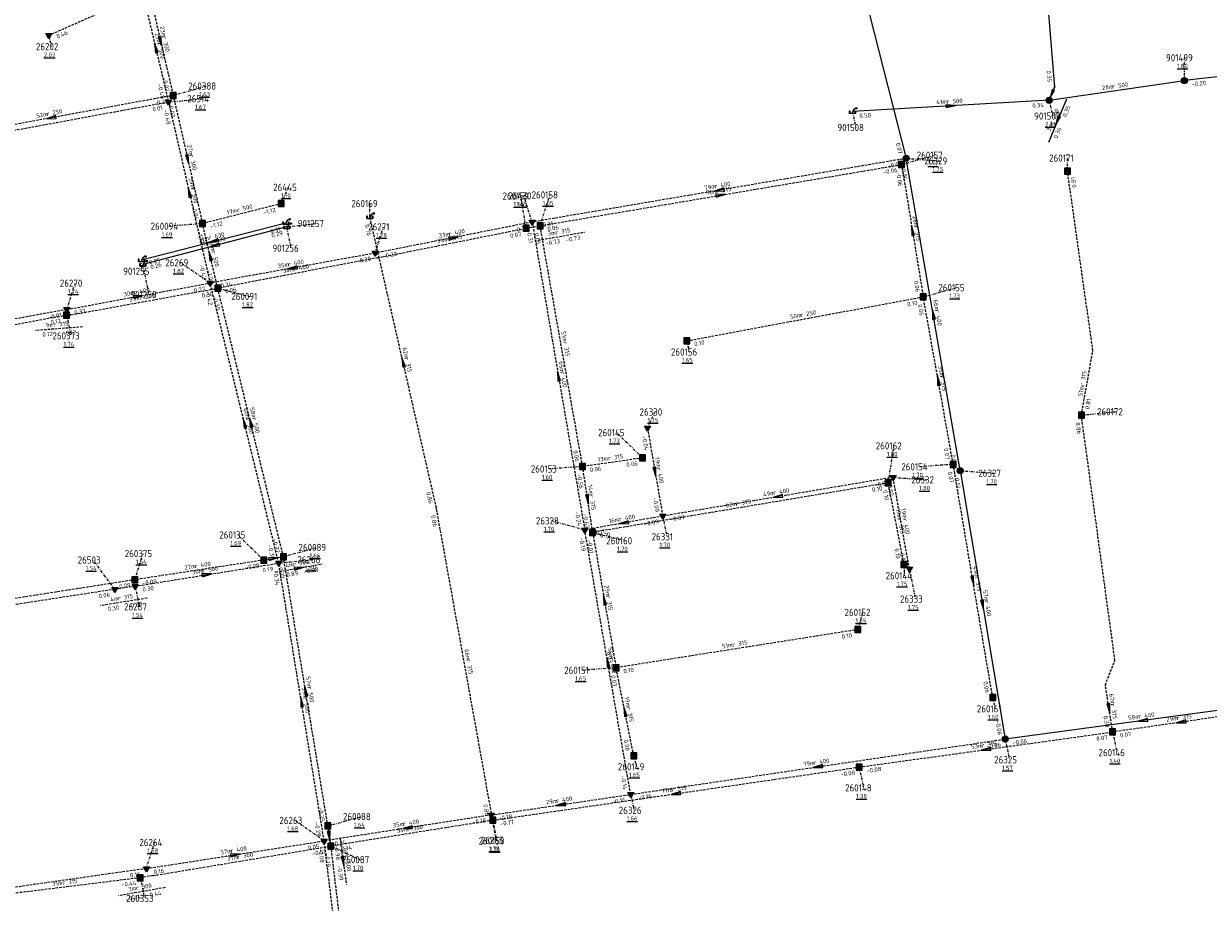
# Model space of a CAD drawing. Extents: x 188323 to 208361, y 565368 to 574910.
# Tile 177 of 256: x 203014 to 203260, y 569501 to 569684. Entities that reach past the tile are written whole.
import ezdxf

# ---------------------------------------------------------------- set-up
doc = ezdxf.new("R2010")
doc.units = 0
doc.linetypes.add('DASHDOT', pattern=[1, 0.5, -0.25, 0, -0.25])
doc.linetypes.add('DASHED', pattern=[0.75, 0.5, -0.25])
doc.layers.get('0').update_dxf_attribs({"linetype": 'CONTINUOUS'})
for name, color, linetype in [('RIO-AFM', 7, 'CONTINUOUS'), ('RIO-BOK', 7, 'CONTINUOUS'), ('RIO-DET', 7, 'CONTINUOUS'), ('RIO-KNP', 7, 'CONTINUOUS'), ('RIO-KNR', 7, 'CONTINUOUS'), ('RIO-LAG', 7, 'CONTINUOUS'), ('RIO-LAG_0B', 7, 'CONTINUOUS'), ('RIO-LAG_1B', 7, 'DASHED'), ('RIO-LAG_2B', 7, 'DASHED'), ('RIO-LEN', 7, 'CONTINUOUS'), ('RIO-MVD', 1, 'CONTINUOUS'), ('RIO-VRB', 6, 'DASHDOT'), ('RIO-VRH', 7, 'CONTINUOUS')]:
    doc.layers.add(name, color=color, linetype=linetype)
doc.styles.add('RIO-TXT', font='isocp.shx')

# ---------------------------------------------------------------- blocks, each defined once
blk = doc.blocks.new('L_VHR')
blk.add_lwpolyline([(-0.5, 0), (0.5, 0), (-0.5, 0.15), (-0.5, -0.15), (0.5, 0)])
blk = doc.blocks.new('K_IPR')
blk.add_lwpolyline([(-0.5, -0.5), (0.5, -0.5), (0.5, 0.5), (-0.5, 0.5)], close=True)
blk.add_solid([(-0.5, 0.5), (0.5, 0.5), (-0.5, -0.5), (0.5, -0.5)])
at = {"style": 'RIO-TXT', "flags": 1}
blk.add_attdef('KNOOPNAAM', (2, 2), '', height=1, dxfattribs=at)
blk = doc.blocks.new('K_FIC')
blk.add_circle((0, 0), 0.0625)
at = {"style": 'RIO-TXT', "flags": 1}
blk.add_attdef('KNOOPNAAM', (2, 2), '', height=1, dxfattribs=at)
blk = doc.blocks.new('K_UTB')
blk.add_lwpolyline([(0.5, 0.15), (0.5, -0.3), (-0.5, -0.3), (-0.5, 0.15), (-0.45, 0.15), (-0.45, -0.25), (0, -0.25), (0.45, -0.25), (0.45, 0.15)], close=True)
blk.add_lwpolyline([(0.85, 0.6), (0.55, 0.65), (0.614828, 0.459583), (0.850842, 0.598937)])
blk.add_arc((0.85, -0.25), 0.85, 90, 180)
at = {"style": 'RIO-TXT', "flags": 1}
blk.add_attdef('KNOOPNAAM', (2, 2), '', height=1, dxfattribs=at)
blk = doc.blocks.new('K_IPD')
blk.add_lwpolyline([(-0.496027, 0.307994), (0.503973, 0.307994), (0.003973, -0.558031)], close=True)
blk.add_solid([(-0.496027, 0.307994), (0.503973, 0.307994), (0.003973, -0.558031)])
at = {"style": 'RIO-TXT', "flags": 1}
blk.add_attdef('KNOOPNAAM', (2, 2), '', height=1, dxfattribs=at)
blk = doc.blocks.new('K_IPG')
blk.add_circle((0, 0), 0.5)
for points in [[(0, 0), (-0.5, 0), (-0.433013, 0.25)], [(0, 0), (-0.433013, -0.25), (-0.5, 0)], [(0, 0), (-0.433013, 0.25), (-0.25, 0.433013)], [(0, 0), (-0.25, -0.433013), (-0.433013, -0.25)], [(0, 0), (-0.25, 0.433013), (0, 0.5)], [(0, 0), (0, -0.5), (-0.25, -0.433013)], [(0, 0), (0, 0.5), (0.25, 0.433013)], [(0, 0), (0.25, 0.433013), (0.433013, 0.25)], [(0, 0), (0.433013, 0.25), (0.5, 0)], [(0, 0), (0.5, 0), (0.433013, -0.25)], [(0, 0), (0.433013, -0.25), (0.25, -0.433013)], [(0, 0), (0.25, -0.433013), (0, -0.5)]]:
    blk.add_solid(points)
at = {"style": 'RIO-TXT', "flags": 1}
blk.add_attdef('KNOOPNAAM', (2, 2), '', height=1, dxfattribs=at)
blk = doc.blocks.new('326_02______260088____260087_')
at = {"layer": 'RIO-LAG_1B'}
blk.add_line((0, 0), (1.375, -9.725), dxfattribs=at)
at = {"layer": 'RIO-VRH', "xscale": 2, "yscale": 2, "zscale": 2, "rotation": 278.0235}
blk.add_blockref('L_VHR', (0.6875, -4.8625), dxfattribs=at)
at = {"layer": 'RIO-AFM', "style": 'RIO-TXT'}
blk.add_text('r 500', height=0.9, rotation=278.0235, dxfattribs=at).set_placement((1.0316, -3.7228))
at = {"layer": 'RIO-BOK', "style": 'RIO-TXT'}
for s, p in [('-0.98', (-1.1901, -1.5821)), ('-0.99', (-0.5849, -5.8605))]:
    blk.add_text(s, height=0.9, rotation=278.0235, dxfattribs=at).set_placement(p)
at = {"layer": 'RIO-LEN', "style": 'RIO-TXT'}
blk.add_text('4m', height=0.9, rotation=278.0235, dxfattribs=at).set_placement((0.8047, -2.1188))
blk = doc.blocks.new('327_02______260135____260089_')
at = {"layer": 'RIO-LAG_1B'}
blk.add_line((0, 0), (9.672, 1.702), dxfattribs=at)
at = {"layer": 'RIO-VRH', "xscale": 2, "yscale": 2, "zscale": 2, "rotation": 9.983}
blk.add_blockref('L_VHR', (4.836, 0.851), dxfattribs=at)
at = {"layer": 'RIO-AFM', "style": 'RIO-TXT'}
blk.add_text('r 300', height=0.9, rotation=9.983, dxfattribs=at).set_placement((3.6854, 1.1565))
at = {"layer": 'RIO-BOK', "style": 'RIO-TXT'}
for s, p in [('-0.89', (1.6213, -1.1361)), ('-0.98', (5.8759, -0.3871))]:
    blk.add_text(s, height=0.9, rotation=9.983, dxfattribs=at).set_placement(p)
at = {"layer": 'RIO-LEN', "style": 'RIO-TXT'}
blk.add_text('4m', height=0.9, rotation=9.983, dxfattribs=at).set_placement((2.0899, 0.8756))
blk = doc.blocks.new('328_02______260092____260373_')
at = {"layer": 'RIO-LAG_1B'}
blk.add_line((0, 0), (-9.793, -0.747), dxfattribs=at)
at = {"layer": 'RIO-AFM', "style": 'RIO-TXT'}
blk.add_text('r 315', height=0.9, rotation=364.3428, dxfattribs=at).set_placement((-6.0118, 0.0441))
at = {"layer": 'RIO-BOK', "style": 'RIO-TXT'}
for p in [(-8.2904, -2.036), (-3.4436, -1.6648)]:
    blk.add_text('0.12', height=0.9, rotation=364.3428, dxfattribs=at).set_placement(p)
at = {"layer": 'RIO-LEN', "style": 'RIO-TXT'}
blk.add_text('1m', height=0.9, rotation=364.3428, dxfattribs=at).set_placement((-7.6271, -0.0797))
blk = doc.blocks.new('345_02______260134____260353_')
at = {"layer": 'RIO-LAG_1B'}
blk.add_line((0, 0), (-9.677, -1.677), dxfattribs=at)
at = {"layer": 'RIO-AFM', "style": 'RIO-TXT'}
blk.add_text('r 300', height=0.9, rotation=369.8103, dxfattribs=at).set_placement((-5.9884, -0.5292))
at = {"layer": 'RIO-BOK', "style": 'RIO-TXT'}
for p in [(-8.0584, -2.817), (-3.8011, -2.078)]:
    blk.add_text('-0.44', height=0.9, rotation=369.8103, dxfattribs=at).set_placement(p)
at = {"layer": 'RIO-LEN', "style": 'RIO-TXT'}
blk.add_text('3m', height=0.9, rotation=369.8103, dxfattribs=at).set_placement((-7.5845, -0.8063))
blk = doc.blocks.new('346_02______260159____260158_')
at = {"layer": 'RIO-LAG_1B'}
blk.add_line((0, 0), (9.673, 1.695), dxfattribs=at)
at = {"layer": 'RIO-AFM', "style": 'RIO-TXT'}
blk.add_text('r 315', height=0.9, rotation=9.9396, dxfattribs=at).set_placement((3.6863, 1.1537))
at = {"layer": 'RIO-BOK', "style": 'RIO-TXT'}
for p in [(1.6204, -1.1373), (5.8756, -0.3916)]:
    blk.add_text('-0.73', height=0.9, rotation=9.9396, dxfattribs=at).set_placement(p)
at = {"layer": 'RIO-LEN', "style": 'RIO-TXT'}
blk.add_text('3m', height=0.9, rotation=9.9396, dxfattribs=at).set_placement((2.0906, 0.874))
blk = doc.blocks.new('407_02______26267_____26503_')
at = {"layer": 'RIO-LAG_2B'}
blk.add_line((0, 0), (-9.699, -1.547), dxfattribs=at)
at = {"layer": 'RIO-AFM', "style": 'RIO-TXT'}
blk.add_text('r 315', height=0.9, rotation=369.0416, dxfattribs=at).set_placement((-5.9953, -0.4488))
at = {"layer": 'RIO-BOK', "style": 'RIO-TXT'}
for p in [(-8.0958, -2.7086), (-3.2957, -1.9416)]:
    blk.add_text('0.30', height=0.9, rotation=369.0416, dxfattribs=at).set_placement(p)
at = {"layer": 'RIO-LEN', "style": 'RIO-TXT'}
blk.add_text('4m', height=0.9, rotation=369.0416, dxfattribs=at).set_placement((-7.595, -0.7045))
blk = doc.blocks.new('1403_90______901506____901507_')
at = {"layer": 'RIO-LAG'}
blk.add_line((0, 0), (-3.761, -9.073), dxfattribs=at)
at = {"layer": 'RIO-VRH', "xscale": 2, "yscale": 2, "zscale": 2, "rotation": 247.4638}
blk.add_blockref('L_VHR', (-1.8805, -4.5365), dxfattribs=at)
at = {"layer": 'RIO-AFM', "style": 'RIO-TXT'}
blk.add_text('r 200', height=0.9, rotation=427.4638, dxfattribs=at).set_placement((-2.7575, -5.3425))
at = {"layer": 'RIO-BOK', "style": 'RIO-TXT'}
for s, p in [('0.35', (-0.0723, -3.8241)), ('0.34', (-1.932, -8.3153))]:
    blk.add_text(s, height=0.9, rotation=427.4638, dxfattribs=at).set_placement(p)
at = {"layer": 'RIO-LEN', "style": 'RIO-TXT'}
blk.add_text('3m', height=0.9, rotation=427.4638, dxfattribs=at).set_placement((-3.3773, -6.8393))

msp = doc.modelspace()

# ---------------------------------------------------------------- linework, layer by layer
at = {"layer": 'RIO-LAG'}
for p, q in [((203224.032, 569724.096), (203228.48, 569670.976)), ((203271.504, 569674.176), (203255.504, 569672.32)), ((203227.36, 569668.224), (203255.504, 569672.32)), ((203228.48, 569670.976), (203227.36, 569668.224)), ((203227.36, 569668.224), (203186.432, 569665.856)), ((203038.544, 569635.008), (203068.56, 569642.752)), ((203068.8, 569641.856), (203038.816, 569634.048))]:
    msp.add_line(p, q, dxfattribs=at)
at = {"layer": 'RIO-LAG_0B'}
for p, q in [((203179.856, 569726.016), (203197.632, 569656.128)), ((203208.864, 569591.168), (203197.632, 569656.128)), ((203208.864, 569591.168), (203218.224, 569535.296)), ((203275.504, 569542.976), (203218.224, 569535.296))]:
    msp.add_line(p, q, dxfattribs=at)
at = {"layer": 'RIO-LAG_1B'}
for p, q in [((203039.904, 569691.84), (203045.136, 569669.248)), ((203045.136, 569669.248), (202994.416, 569659.904)), ((203045.136, 569669.248), (203051.232, 569642.56)), ((203121.456, 569642.112), (203196.672, 569654.848)), ((203196.672, 569654.848), (203201.168, 569627.328)), ((203067.6, 569646.72), (203051.232, 569642.56)), ((203054.4, 569629.12), (203051.232, 569642.56)), ((203099.888, 569583.424), (203086.032, 569643.968)), ((203118.544, 569641.6), (203121.456, 569642.112)), ((203130.32, 569592), (203121.456, 569642.112)), ((203087.696, 569635.456), (203118.544, 569641.6)), ((203087.696, 569635.456), (203054.4, 569629.12)), ((203023.76, 569623.552), (203054.4, 569629.12)), ((203068.064, 569573.248), (203054.4, 569629.12)), ((203151.984, 569618.176), (203201.168, 569627.328)), ((203207.408, 569592.448), (203201.168, 569627.328)), ((203022.976, 569623.488), (202935.488, 569607.36)), ((203023.76, 569623.552), (203022.976, 569623.488)), ((203142.784, 569593.792), (203130.32, 569592)), ((203132.4, 569578.304), (203130.32, 569592)), ((203215.616, 569543.936), (203207.408, 569592.448)), ((203193.888, 569588.608), (203132.4, 569578.304)), ((203197.168, 569571.648), (203193.888, 569588.608)), ((203111.616, 569518.4), (203099.888, 569583.424)), ((203132.4, 569578.304), (203137.264, 569550.144)), ((203063.984, 569572.544), (203068.064, 569573.248)), ((203077.312, 569517.248), (203068.064, 569573.248)), ((203063.984, 569572.544), (203037.152, 569568.448)), ((203037.152, 569568.448), (202933.344, 569552.256)), ((203187.568, 569558.08), (203137.264, 569550.144)), ((203140.944, 569531.84), (203137.264, 569550.144)), ((203269.072, 569540.864), (203240.576, 569536.768)), ((203187.856, 569529.472), (203240.576, 569536.768)), ((203111.616, 569518.4), (203187.856, 569529.472)), ((203077.312, 569517.248), (203077.904, 569513.024)), ((203111.616, 569518.4), (203077.904, 569513.024)), ((203040.944, 569506.88), (203077.904, 569513.024)), ((203077.904, 569513.024), (203086.368, 569442.56)), ((203040.944, 569506.88), (203038.288, 569506.432)), ((203038.288, 569506.432), (203007.744, 569502.656))]:
    msp.add_line(p, q, dxfattribs=at)
for points in [[(203234.064, 569602.688), (203236.464, 569616.128), (203231.184, 569653.44)], [(203240.576, 569536.768), (203239.056, 569546.56), (203241.056, 569551.68), (203234.064, 569602.688)]]:
    msp.add_lwpolyline(points, dxfattribs=at)
at = {"layer": 'RIO-LAG_2B'}
for p, q in [((203019.232, 569681.728), (203038.816, 569690.432)), ((203038.816, 569690.432), (203044.176, 569667.84)), ((203044.176, 569667.84), (202960.832, 569652.48)), ((203044.176, 569667.84), (203052.816, 569630.208)), ((203197.632, 569656.128), (203119.808, 569642.88)), ((203119.808, 569642.88), (203087.136, 569636.416)), ((203119.808, 569642.88), (203130.752, 569578.816)), ((203087.136, 569636.416), (203052.816, 569630.208)), ((203023.008, 569624.704), (203052.816, 569630.208)), ((203067.088, 569571.904), (203052.816, 569630.208)), ((203023.008, 569624.704), (202921.904, 569606.08)), ((203143.808, 569600), (203146.976, 569581.696)), ((203194.896, 569589.76), (203146.976, 569581.696)), ((203198.288, 569570.688), (203194.896, 569589.76)), ((203146.976, 569581.696), (203130.752, 569578.816)), ((203140.304, 569523.776), (203130.752, 569578.816)), ((203037.216, 569567.104), (203067.088, 569571.904)), ((203076.544, 569514.112), (203067.088, 569571.904)), ((203033.008, 569566.464), (202933.04, 569551.104)), ((203037.216, 569567.104), (203033.008, 569566.464)), ((203140.304, 569523.776), (203218.224, 569535.296)), ((203111.264, 569519.488), (203140.304, 569523.776)), ((203111.264, 569519.488), (203076.544, 569514.112)), ((203039.552, 569508.352), (203076.544, 569514.112)), ((203081.2, 569476.032), (203076.544, 569514.112)), ((203039.552, 569508.352), (202983.824, 569500.416))]:
    msp.add_line(p, q, dxfattribs=at)
at = {"layer": 'RIO-VRB'}
for p, q in [((203019.24, 569681.72), (203019.7735, 569679.3916)), ((203255.5, 569672.3), (203255.4994, 569677.075)), ((203045.13, 569669.25), (203052.0975, 569671.1787)), ((203044.17, 569667.85), (203051.245, 569668.55)), ((203227.36, 569668.25), (203228.0671, 569664.9368)), ((203186.44, 569665.86), (203187.1471, 569662.5468)), ((203196.67, 569654.87), (203203.6375, 569656.7987)), ((203197.63, 569656.15), (203204.5975, 569655.6213)), ((203231.19, 569653.42), (203231.1897, 569656.195)), ((203067.6, 569646.75), (203069.1372, 569650.1132)), ((203118.54, 569641.61), (203117.484, 569648.2925)), ((203119.81, 569642.86), (203118.0733, 569648.3286)), ((203121.45, 569642.12), (203123.5271, 569648.5289)), ((203086.03, 569643.95), (203086.0297, 569646.725)), ((203051.23, 569642.55), (203044.2629, 569642.0191)), ((203068.56, 569642.73), (203069.6141, 569637.4471)), ((203068.8, 569641.88), (203074.875, 569642.58)), ((203087.14, 569636.41), (203088.8752, 569641.8792)), ((203038.55, 569635.03), (203038.5515, 569632.655)), ((203038.82, 569634.04), (203040.0476, 569627.7723)), ((203052.81, 569630.18), (203046.6819, 569634.4159)), ((203023.01, 569624.69), (203024.7452, 569630.1592)), ((203054.4, 569629.13), (203061.0482, 569627.41)), ((203201.17, 569627.32), (203208.1375, 569629.2487)), ((203022.97, 569623.51), (203023.8506, 569619.212)), ((203151.98, 569618.17), (203152.5135, 569615.8416)), ((203143.81, 569599.99), (203145.3472, 569603.3532)), ((203234.07, 569602.71), (203241.145, 569603.41)), ((203142.78, 569593.82), (203137.3591, 569599.0664)), ((203193.89, 569588.64), (203195.1176, 569596.3077)), ((203130.32, 569592.03), (203123.3529, 569591.4991)), ((203207.41, 569592.48), (203200.4429, 569591.9491)), ((203208.86, 569591.15), (203215.8275, 569590.6213)), ((203194.9, 569589.76), (203201.8675, 569589.2313)), ((203130.75, 569578.79), (203123.7821, 569580.7165)), ((203146.97, 569581.7), (203147.8506, 569577.402)), ((203132.4, 569578.3), (203139.0482, 569576.58)), ((203063.98, 569572.53), (203058.5591, 569577.7764)), ((203037.15, 569568.43), (203038.8852, 569573.8992)), ((203068.07, 569573.25), (203075.0375, 569575.1787)), ((203033.01, 569566.44), (203028.461, 569572.5587)), ((203067.09, 569571.93), (203074.165, 569572.63)), ((203197.17, 569571.66), (203197.1715, 569569.285)), ((203198.29, 569570.7), (203199.5176, 569564.4323)), ((203037.22, 569567.11), (203038.1006, 569562.812)), ((203187.57, 569558.07), (203188.6214, 569561.6597)), ((203137.27, 569550.14), (203130.3029, 569549.6091)), ((203215.62, 569543.93), (203216.1535, 569541.6016)), ((203240.58, 569536.78), (203241.4606, 569532.482)), ((203218.23, 569535.29), (203219.1106, 569530.992)), ((203140.94, 569531.87), (203141.4735, 569529.5416)), ((203187.86, 569529.44), (203188.7406, 569525.142)), ((203140.31, 569523.79), (203141.0171, 569520.4768)), ((203077.32, 569517.23), (203084.2875, 569519.1587)), ((203111.26, 569519.51), (203112.3141, 569514.2271)), ((203076.55, 569514.14), (203070.4219, 569518.3759)), ((203111.61, 569518.4), (203112.4906, 569514.102)), ((203039.55, 569508.32), (203041.2852, 569513.7892)), ((203077.91, 569513.04), (203084.0369, 569510.2022)), ((203038.29, 569506.43), (203039.1706, 569502.132))]:
    msp.add_line(p, q, dxfattribs=at)

# ---------------------------------------------------------------- block references
at = {"layer": 'RIO-DET'}
for name, p in [('1403_90______901506____901507_', (203230.976, 569668.48)), ('346_02______260159____260158_', (203121.04, 569639.104)), ('328_02______260092____260373_', (203026.256, 569621.056)), ('327_02______260135____260089_', (203066.48, 569570.048)), ('407_02______26267_____26503_', (203039.712, 569564.608)), ('326_02______260088____260087_', (203079.824, 569514.752)), ('345_02______260134____260353_', (203043.456, 569504.384))]:
    msp.add_blockref(name, p, dxfattribs=at)
at = {"layer": 'RIO-KNP', "xscale": 1.25, "yscale": 1.25, "zscale": 1.25}
for name, p in [('K_IPD', (203019.232, 569681.728)), ('K_IPG', (203255.504, 569672.32)), ('K_IPR', (203045.136, 569669.248)), ('K_FIC', (203228.48, 569670.976)), ('K_IPD', (203044.176, 569667.84)), ('K_IPG', (203227.36, 569668.224)), ('K_UTB', (203186.432, 569665.856)), ('K_IPR', (203196.672, 569654.848)), ('K_IPG', (203197.632, 569656.128)), ('K_IPR', (203231.184, 569653.44)), ('K_IPR', (203067.6, 569646.72)), ('K_UTB', (203086.032, 569643.968)), ('K_IPR', (203051.232, 569642.56)), ('K_UTB', (203068.56, 569642.752)), ('K_UTB', (203068.8, 569641.856)), ('K_IPR', (203118.544, 569641.6)), ('K_IPD', (203119.808, 569642.88)), ('K_IPR', (203121.456, 569642.112)), ('K_UTB', (203038.544, 569635.008)), ('K_UTB', (203038.816, 569634.048)), ('K_IPD', (203087.136, 569636.416)), ('K_FIC', (203087.696, 569635.456)), ('K_IPD', (203052.816, 569630.208)), ('K_IPR', (203054.4, 569629.12)), ('K_IPR', (203201.168, 569627.328)), ('K_IPD', (203023.008, 569624.704)), ('K_IPR', (203022.976, 569623.488)), ('K_FIC', (203023.76, 569623.552)), ('K_IPR', (203151.984, 569618.176)), ('K_IPR', (203234.064, 569602.688)), ('K_IPD', (203143.808, 569600)), ('K_IPR', (203142.784, 569593.792)), ('K_IPR', (203207.408, 569592.448)), ('K_IPR', (203130.32, 569592)), ('K_IPG', (203208.864, 569591.168)), ('K_IPR', (203193.888, 569588.608)), ('K_IPD', (203194.896, 569589.76)), ('K_FIC', (203099.888, 569583.424)), ('K_IPD', (203146.976, 569581.696)), ('K_IPD', (203130.752, 569578.816)), ('K_IPR', (203132.4, 569578.304)), ('K_IPR', (203063.984, 569572.544)), ('K_IPR', (203068.064, 569573.248)), ('K_IPD', (203067.088, 569571.904)), ('K_IPR', (203197.168, 569571.648)), ('K_IPD', (203198.288, 569570.688)), ('K_IPR', (203037.152, 569568.448)), ('K_IPD', (203033.008, 569566.464)), ('K_IPD', (203037.216, 569567.104)), ('K_IPR', (203187.568, 569558.08)), ('K_IPR', (203137.264, 569550.144)), ('K_IPR', (203215.616, 569543.936)), ('K_IPR', (203240.576, 569536.768)), ('K_IPG', (203218.224, 569535.296)), ('K_IPR', (203140.944, 569531.84)), ('K_IPR', (203187.856, 569529.472)), ('K_IPD', (203140.304, 569523.776)), ('K_IPD', (203111.264, 569519.488)), ('K_IPR', (203111.616, 569518.4)), ('K_IPR', (203077.312, 569517.248)), ('K_IPD', (203076.544, 569514.112)), ('K_IPR', (203077.904, 569513.024)), ('K_IPR', (203038.288, 569506.432)), ('K_IPD', (203039.552, 569508.352)), ('K_FIC', (203040.944, 569506.88))]:
    msp.add_blockref(name, p, dxfattribs=at)
at = {"layer": 'RIO-VRH'}
for p, xscale, yscale, zscale, rotation in [((203042.515, 569680.545), 2, 2, 2, 283.0431), ((203041.49, 569679.13), 2, 2, 2, 463.3727), ((203227.92, 569669.6), 1.672, 1.672, 1.672, 247.4638), ((203206.9, 569667.055), 2, 2, 2, 363.3423), ((203019.77, 569664.57), 2, 2, 2, 190.4548), ((203048.18, 569655.9), 2, 2, 2, 282.877), ((203048.49, 569649.015), 2, 2, 2, 462.9257), ((203158.72, 569649.505), 2, 2, 2, 189.6904), ((203159.06, 569648.495), 2, 2, 2, 9.6194), ((203198.92, 569641.095), 2, 2, 2, 459.2849), ((203103.475, 569639.635), 2, 2, 2, 371.1671), ((203053.555, 569638.88), 2, 2, 2, 194.3891), ((203053.81, 569637.96), 2, 2, 2, 194.6536), ((203052.815, 569635.84), 2, 2, 2, 103.2982), ((203069.975, 569633.295), 2, 2, 2, 190.2847), ((203037.91, 569627.435), 2, 2, 2, 10.4374), ((203203.245, 569623.65), 2, 2, 2, 99.8103), ((203092.96, 569613.695), 2, 2, 2, 102.909), ((203125.28, 569610.825), 2, 2, 2, 459.6979), ((203204.29, 569609.9), 2, 2, 2, 100.1623), ((203059.95, 569601.055), 2, 2, 2, 103.7821), ((203061.235, 569601.19), 2, 2, 2, 103.7541), ((203145.39, 569590.845), 2, 2, 2, 279.8104), ((203131.36, 569585.165), 2, 2, 2, 278.6226), ((203170.935, 569585.73), 2, 2, 2, 189.5447), ((203138.86, 569580.245), 2, 2, 2, 190.1701), ((203066.025, 569572.89), 2, 2, 2, 9.983), ((203052.155, 569569.52), 2, 2, 2, 9.1656), ((203211.515, 569568.205), 2, 2, 2, 279.6063), ((203134.835, 569564.22), 2, 2, 2, 459.8198), ((203213.545, 569563.22), 2, 2, 2, 279.5303), ((203135.53, 569551.29), 2, 2, 2, 99.8686), ((203072.695, 569545.24), 2, 2, 2, 99.3842), ((203071.82, 569543.035), 2, 2, 2, 99.3048), ((203139.105, 569541.005), 2, 2, 2, 101.3661), ((203239.815, 569541.685), 2, 2, 2, 278.8728), ((203246.865, 569539.145), 2, 2, 2, 187.6666), ((203254.825, 569538.835), 2, 2, 2, 188.2081), ((203214.22, 569533.11), 2, 2, 2, 187.9253), ((203179.27, 569529.54), 2, 2, 2, 188.3947), ((203149.735, 569523.92), 2, 2, 2, 188.2376), ((203125.785, 569521.65), 2, 2, 2, 188.3804), ((203093.905, 569516.825), 2, 2, 2, 188.7936), ((203077.615, 569515.135), 2, 2, 2, 278.0235), ((203058.05, 569511.23), 2, 2, 2, 8.9383)]:
    msp.add_blockref('L_VHR', p, dxfattribs=dict(at, xscale=xscale, yscale=yscale, zscale=zscale, rotation=rotation))

# ---------------------------------------------------------------- texts
at = {"layer": 'RIO-AFM', "style": 'RIO-TXT'}
for s, rotation, p in [('r 500', 283.3727, (203041.7957, 569680.0359)), ('r 300', 283.0431, (203042.826, 569681.4489)), ('r 500', 8.1891, (203240.5566, 569670.6545)), ('r 500', 363.3423, (203206.0609, 569667.5193)), ('r 250', 370.4548, (203018.8794, 569664.9302)), ('r 300', 282.877, (203048.4948, 569656.8035)), ('r 500', 282.9257, (203048.8076, 569649.9192)), ('r 400', 369.6904, (203157.8327, 569649.8856)), ('r 315', 9.6194, (203158.1775, 569648.8525)), ('r 500', 374.3884, (203058.5046, 569644.9376)), ('r 630', 14.3891, (203052.6462, 569639.163)), ('r 630', 374.6536, (203052.8972, 569638.2477)), ('r 315', 11.2945, (203102.2277, 569638.8617)), ('r 400', 371.1671, (203102.581, 569639.9784)), ('r 315', 279.2849, (203199.2911, 569641.9766)), ('r 500', 283.2982, (203053.1191, 569636.7445)), ('r 400', 370.2847, (203069.0863, 569633.6526)), ('r 400', 370.7452, (203070.1586, 569632.6402)), ('r 400', 10.4374, (203037.0227, 569627.7799)), ('r 300', 10.2841, (203038.1936, 569626.6973)), ('r 250', 10.5363, (203175.6869, 569623.0884)), ('r 400', 279.8103, (203203.6198, 569624.5375)), ('r 315', 280.05, (203126.2514, 569617.9629)), ('r 315', 282.909, (203093.2851, 569614.6007)), ('r 400', 279.6979, (203125.6563, 569611.7114)), ('r 315', 280.1623, (203204.6498, 569610.7878)), ('r 315', 79.9012, (203234.6308, 569608.7152)), ('r 500', 283.7821, (203060.2606, 569601.9658)), ('r 500', 283.7541, (203061.5453, 569602.1004)), ('r 315', 368.1743, (203135.6759, 569593.3081)), ('r 400', 279.8104, (203145.75, 569591.7299)), ('r 315', 278.6226, (203131.7368, 569586.0419)), ('r 400', 369.5447, (203170.0501, 569586.1033)), ('r 315', 369.5444, (203162.2597, 569583.8477)), ('r 400', 370.1701, (203137.9729, 569580.5986)), ('r 315', 280.941, (203195.872, 569581.0417)), ('r 400', 280.0932, (203196.9509, 569581.1163)), ('r 400', 368.6875, (203049.6871, 569570.8598)), ('r 500', 9.1656, (203051.2756, 569569.8846)), ('r 315', 279.6063, (203211.8878, 569569.0899)), ('r 315', 279.8198, (203135.198, 569565.1051)), ('r 400', 279.5303, (203213.9212, 569564.1049)), ('r 315', 368.9583, (203161.5392, 569554.4881)), ('r 315', 280.2229, (203106.1184, 569551.8099)), ('r 400', 279.8686, (203135.9007, 569552.1772)), ('r 500', 279.3842, (203073.0735, 569546.124)), ('r 500', 279.3048, (203072.2003, 569543.9184)), ('r 315', 281.3661, (203139.4408, 569541.8994)), ('r 315', 278.8728, (203240.1867, 569542.5633)), ('r 400', 367.6666, (203245.9926, 569539.55)), ('r 315', 368.2081, (203253.95, 569539.2226)), ('r 315', 7.9253, (203213.3486, 569533.4935)), ('r 400', 8.3947, (203178.3957, 569529.9164)), ('r 315', 8.2376, (203148.8618, 569524.2988)), ('r 400', 8.3804, (203124.9106, 569522.0266)), ('r 400', 368.7936, (203093.0258, 569517.2057)), ('r 300', 369.0363, (203093.8794, 569516.0967)), ('r 400', 8.9383, (203057.1718, 569511.598)), ('r 300', 9.4463, (203058.5489, 569510.3253)), ('r 315', 366.9973, (203022.1486, 569504.9617))]:
    msp.add_text(s, height=0.9, rotation=rotation, dxfattribs=at).set_placement(p)
at = {"layer": 'RIO-BOK', "style": 'RIO-TXT'}
for s, rotation, p in [('0.46', 23.9411, (203021.0875, 569681.0086)), ('0.35', 274.7865, (203226.8198, 569674.3832)), ('-0.02', 283.0431, (203042.8531, 569672.9312)), ('-0.20', 366.7715, (203257.0559, 569671.0758)), ('-0.48', 283.3727, (203041.8719, 569671.5185)), ('0.01', 370.4483, (203040.9138, 569665.8782)), ('0.23', 370.4548, (203041.8779, 569667.2572)), ('-0.02', 282.877, (203044.078, 569667.5729)), ('0.34', 363.3423, (203223.8862, 569666.6685)), ('-0.48', 282.9257, (203043.1194, 569666.172)), ('0.50', 363.3423, (203187.9199, 569664.5449)), ('0.07', 284.2771, (203195.4379, 569659.2655)), ('-0.04', 369.6904, (203193.8162, 569654.1265)), ('-0.04', 279.8103, (203196.4898, 569654.5316)), ('-0.06', 9.6194, (203192.8605, 569652.8043)), ('-0.06', 279.2849, (203195.515, 569653.2621)), ('0.81', 98.0544, (203233.0639, 569650.0891)), ('-0.04', 282.877, (203048.9663, 569646.2388)), ('-1.12', 374.3884, (203063.975, 569644.383)), ('-1.12', 374.3884, (203052.9344, 569641.5429)), ('0.76', 282.909, (203084.9789, 569642.2723)), ('-0.31', 371.1671, (203116.0553, 569640.7105)), ('-0.31', 369.6904, (203121.4262, 569641.7166)), ('0.06', 9.6194, (203123.0641, 569640.9736)), ('-1.12', 283.2982, (203050.1904, 569640.8652)), ('0.31', 14.3891, (203065.4593, 569640.4891)), ('0.29', 374.6536, (203065.7061, 569639.6418)), ('0.07', 11.2945, (203115.3228, 569639.5397)), ('-0.31', 279.6979, (203118.6666, 569641.2438)), ('0.06', 280.05, (203120.3166, 569640.4968)), ('0.25', 14.3891, (203040.2538, 569634.0218)), ('-0.20', 370.2847, (203083.3523, 569634.3196)), ('-0.20', 371.1671, (203088.7851, 569635.3087)), ('0.26', 374.6536, (203040.5291, 569633.0408)), ('-0.42', 282.9257, (203050.5503, 569633.8676)), ('-1.04', 283.2982, (203052.101, 569632.7994)), ('-0.34', 370.2847, (203054.438, 569629.0535)), ('0.06', 279.2849, (203199.2298, 569630.6097)), ('0.27', 10.4374, (203049.5619, 569628.158)), ('0.34', 10.2841, (203051.1466, 569627.1168)), ('-0.42', 283.7821, (203051.7846, 569628.4865)), ('-0.39', 283.7541, (203053.3738, 569627.437)), ('0.06', 370.7452, (203056.037, 569628.0166)), ('0.37', 10.4374, (203024.6403, 569623.5668)), ('0.10', 10.5363, (203197.9251, 569625.2924)), ('0.06', 280.1623, (203200.0397, 569625.6946)), ('-0.01', 370.4169, (203019.2193, 569622.6332)), ('0.12', 370.4524, (203019.7135, 569621.5406)), ('0.10', 10.5363, (203153.6122, 569617.0496)), ('0.81', 79.9012, (203235.6936, 569603.8428)), ('0.86', 277.8095, (203232.874, 569601.1324)), ('-0.04', 279.8104, (203142.6698, 569598.3716)), ('0.06', 280.05, (203128.3503, 569595.2962)), ('0.07', 280.1623, (203205.4242, 569595.7407)), ('0.06', 368.1743, (203139.4542, 569591.9336)), ('0.00', 279.8103, (203206.9133, 569594.4267)), ('-0.56', 278.6226, (203129.1465, 569590.4356)), ('0.06', 368.1743, (203131.9054, 569590.8443)), ('0.07', 279.6063, (203206.264, 569590.8657)), ('0.10', 369.5444, (203190.6056, 569586.7058)), ('-0.03', 369.5447, (203191.084, 569587.7272)), ('0.02', 280.0932, (203193.7678, 569588.136)), ('0.12', 279.5303, (203207.7119, 569589.5372)), ('0.86', 282.909, (203097.7668, 569586.6052)), ('-0.09', 279.8104, (203144.9014, 569585.5037)), ('0.10', 280.941, (203192.7819, 569586.9994)), ('0.86', 280.2229, (203098.7615, 569581.8134)), ('-0.24', 279.6979, (203128.718, 569582.602)), ('-0.67', 278.6226, (203130.4078, 569582.145)), ('-0.09', 370.1701, (203143.18, 569579.6057)), ('-0.09', 369.5447, (203148.5833, 569580.5525)), ('-0.11', 370.1701, (203132.3757, 569577.6602)), ('0.10', 369.5444, (203134.0133, 569577.1525)), ('-0.34', 283.7821, (203064.7884, 569575.5874)), ('-0.32', 283.7541, (203065.7687, 569576.908)), ('-0.19', 279.8686, (203129.6114, 569577.1704)), ('-0.01', 279.8198, (203131.26, 569576.6814)), ('0.10', 280.941, (203195.1287, 569574.8917)), ('0.02', 280.0932, (203196.2982, 569573.9611)), ('-0.09', 368.6875, (203060.1365, 569570.5412)), ('0.19', 9.1656, (203063.7979, 569569.9807)), ('-0.32', 279.3842, (203066.9178, 569571.6401)), ('-0.09', 368.6875, (203038.7459, 569567.2585)), ('-0.34', 279.3048, (203065.9355, 569570.3217)), ('0.06', 368.7173, (203029.694, 569564.5777)), ('-0.09', 368.8419, (203033.304, 569566.4796)), ('0.30', 9.1656, (203038.8249, 569565.9509)), ('0.10', 368.9583, (203184.2672, 569556.1624)), ('0.03', 279.8198, (203135.2996, 569553.4114)), ('0.03', 281.3661, (203136.1741, 569548.4912)), ('0.10', 368.9583, (203138.8715, 569548.9761)), ('0.06', 279.6063, (203213.6746, 569547.2112)), ('-0.06', 279.5303, (203216.2039, 569539.1072)), ('0.38', 278.8728, (203238.6521, 569540.0823)), ('0.07', 7.9253, (203237.2463, 569534.9024)), ('0.07', 368.2081, (203242.1661, 569535.5952)), ('0.06', 281.3661, (203138.8756, 569535.0867)), ('-0.06', 8.3947, (203214.3781, 569533.3063)), ('-0.06', 367.6666, (203219.8048, 569534.0903)), ('-0.08', 8.2376, (203184.0026, 569527.4669)), ('-0.08', 7.9253, (203189.4395, 569528.2464)), ('-0.14', 279.8686, (203138.2609, 569527.5953)), ('-0.16', 8.3947, (203141.8992, 569522.6094)), ('0.86', 280.2229, (203109.6399, 569521.6622)), ('-0.16', 8.3804, (203136.457, 569521.8072)), ('-0.25', 279.3842, (203075.3037, 569521.0525)), ('-0.18', 8.3804, (203112.8489, 569518.329)), ('-0.28', 279.3048, (203074.5402, 569517.9651)), ('-0.18', 368.7936, (203107.419, 569517.519)), ('-0.17', 8.2376, (203113.1959, 569517.215)), ('-0.24', 368.7936, (203078.1481, 569512.9715)), ('0.05', 8.9383, (203073.2496, 569512.2036)), ('-0.52', 9.4463, (203074.095, 569510.986)), ('-0.08', 276.9631, (203075.3308, 569512.5802)), ('-0.19', 276.8441, (203076.6875, 569511.4828)), ('-0.14', 369.0363, (203079.513, 569511.8783)), ('0.16', 368.0991, (203036.2183, 569506.4655)), ('0.16', 8.9383, (203041.1503, 569507.1545)), ('-0.44', 366.9973, (203034.3894, 569504.5577))]:
    msp.add_text(s, height=0.9, rotation=rotation, dxfattribs=at).set_placement(p)
at = {"layer": 'RIO-KNR', "style": 'RIO-TXT'}
for s, p in [('26202', (203016.586, 569678.6416)), ('901499', (203251.6744, 569676.325)), ('260388', (203048.2725, 569670.4287)), ('26514', (203048.0575, 569667.8)), ('901507', (203224.2421, 569664.1868)), ('901508', (203183.3221, 569661.7968)), ('260157', (203199.8125, 569656.0487)), ('260171', (203227.3647, 569655.445)), ('26329', (203201.41, 569654.8713)), ('26445', (203065.9497, 569649.3632)), ('260169', (203082.2047, 569645.975)), ('260159', (203113.659, 569647.5425)), ('26430', (203114.8858, 569647.5786)), ('260158', (203119.7021, 569647.7789)), ('260094', (203040.4379, 569641.2691)), ('901257', (203071.05, 569641.83)), ('26271', (203085.6877, 569641.1292)), ('901256', (203065.7891, 569636.6971)), ('26269', (203043.4944, 569633.6659)), ('901255', (203034.7265, 569631.905)), ('26270', (203021.5577, 569629.4092)), ('260155', (203204.3125, 569628.4987)), ('901258', (203036.2226, 569627.0223)), ('260091', (203057.2232, 569626.66)), ('260373', (203020.0256, 569618.462)), ('260156', (203148.6885, 569615.0916)), ('26330', (203142.1597, 569602.6032)), ('260172', (203237.32, 569602.66)), ('260145', (203133.5341, 569598.3164)), ('260162', (203191.2926, 569595.5577)), ('260153', (203119.5279, 569590.7491)), ('260154', (203196.6179, 569591.1991)), ('26327', (203212.64, 569589.8713)), ('26332', (203198.68, 569588.4813)), ('26328', (203120.5946, 569579.9665)), ('260135', (203054.7341, 569577.0264)), ('26331', (203144.6631, 569576.652)), ('260089', (203071.2125, 569574.4287)), ('260160', (203135.2232, 569575.83)), ('26503', (203025.2735, 569571.8087)), ('260375', (203035.0602, 569573.1492)), ('26266', (203070.9775, 569571.88)), ('260144', (203193.3465, 569568.535)), ('26267', (203034.9131, 569562.062)), ('26333', (203196.3301, 569563.6823)), ('260152', (203184.7964, 569560.9097)), ('260151', (203126.4779, 569548.8591)), ('260161', (203212.3285, 569540.8516)), ('26325', (203215.9231, 569530.242)), ('260146', (203237.6356, 569531.732)), ('260149', (203137.6485, 569528.7916)), ('260148', (203184.9156, 569524.392)), ('26263', (203067.2344, 569517.6259)), ('260088', (203080.4625, 569518.4087)), ('26326', (203137.8296, 569519.7268)), ('26264', (203038.0977, 569513.0392)), ('260150', (203108.6656, 569513.352)), ('26265', (203109.1266, 569513.4771)), ('260087', (203080.2119, 569509.4522)), ('260353', (203035.3456, 569501.382))]:
    msp.add_text(s, height=1.5, dxfattribs=at).set_placement(p)
at = {"layer": 'RIO-LEN', "style": 'RIO-TXT'}
for s, rotation, p in [('23m', 283.3727, (203041.2951, 569682.1371)), ('23m', 283.0431, (203042.3374, 569683.553)), ('28m', 8.1891, (203238.4187, 569670.3468)), ('41m', 363.3423, (203203.9046, 569667.392)), ('52m', 370.4548, (203016.7555, 569664.5369)), ('27m', 282.877, (203048.0124, 569658.909)), ('39m', 282.9257, (203048.3234, 569652.0242)), ('79m', 369.6904, (203155.7037, 569649.5206)), ('76m', 9.6194, (203156.0478, 569648.4916)), ('17m', 374.3884, (203056.4127, 569644.3995)), ('28m', 279.2849, (203198.9415, 569644.1082)), ('31m', 14.3891, (203050.554, 569638.6262)), ('33m', 371.1671, (203100.4622, 569639.5587)), ('31m', 374.6536, (203050.8078, 569637.6999)), ('14m', 283.2982, (203052.6212, 569638.8464)), ('31m', 11.2945, (203100.1096, 569638.4386)), ('35m', 370.2847, (203066.9612, 569633.2656)), ('34m', 370.7452, (203068.0368, 569632.2361)), ('30m', 10.4374, (203034.8984, 569627.3886)), ('31m', 10.2841, (203036.0683, 569626.3117)), ('66m', 279.8103, (203203.2507, 569626.6657)), ('50m', 10.5363, (203173.5633, 569622.6934)), ('51m', 280.05, (203125.8734, 569620.0896)), ('62m', 282.909, (203092.8015, 569616.7059)), ('65m', 279.6979, (203125.2914, 569613.8403)), ('35m', 280.1623, (203204.2677, 569612.9137)), ('51m', 79.9012, (203234.2524, 569606.5886)), ('60m', 283.7821, (203059.7449, 569604.0634)), ('58m', 283.7541, (203061.0307, 569604.1982)), ('13m', 368.1743, (203133.5381, 569592.9996)), ('19m', 279.8104, (203145.3809, 569593.8582)), ('14m', 278.6226, (203131.4119, 569588.1773)), ('49m', 369.5447, (203167.9202, 569585.7438)), ('62m', 369.5444, (203160.1298, 569583.4881)), ('17m', 280.941, (203195.461, 569583.1623)), ('19m', 280.0932, (203196.5713, 569583.2427)), ('16m', 370.1701, (203135.8471, 569580.2158)), ('27m', 368.6875, (203047.5521, 569570.5322)), ('30m', 9.1656, (203049.1432, 569569.5405)), ('49m', 279.6063, (203211.5263, 569571.2195)), ('29m', 279.8198, (203134.8286, 569567.2332)), ('57m', 279.5303, (203213.5626, 569566.2349)), ('66m', 280.2229, (203105.734, 569553.9355)), ('56m', 279.8686, (203135.5295, 569554.305)), ('51m', 368.9583, (203159.4058, 569554.1504)), ('59m', 279.3048, (203071.85, 569546.0498)), ('57m', 279.3842, (203072.7203, 569548.2549)), ('19m', 281.3661, (203139.0141, 569544.0168)), ('67m', 278.8728, (203239.8525, 569544.6973)), ('58m', 367.6666, (203243.8521, 569539.2605)), ('29m', 368.2081, (203251.8123, 569538.9129)), ('53m', 7.9253, (203211.2093, 569533.1956)), ('79m', 8.3947, (203176.2589, 569529.601)), ('77m', 8.2376, (203146.724, 569523.9893)), ('29m', 8.3804, (203122.7736, 569521.7117)), ('35m', 368.7936, (203090.8914, 569516.8741)), ('34m', 369.0363, (203091.7464, 569515.756)), ('37m', 8.9383, (203055.038, 569511.2624)), ('37m', 9.4463, (203056.4182, 569509.9707)), ('31m', 366.9973, (203020.0049, 569504.6972))]:
    msp.add_text(s, height=0.9, rotation=rotation, dxfattribs=at).set_placement(p)
at = {"layer": 'RIO-MVD', "style": 'RIO-TXT'}
for s, p in [('%%U2.03', (203018.2435, 569677.2416)), ('%%U1.80', (203253.9694, 569674.925)), ('%%U1.63', (203050.5675, 569669.0287)), ('%%U1.67', (203049.715, 569666.4)), ('%%U2.13', (203226.5371, 569662.7868)), ('%%U1.77', (203202.1075, 569654.6487)), ('%%U1.75', (203203.0675, 569653.4713)), ('%%U1.10', (203067.6072, 569647.9632)), ('%%U1.65', (203115.954, 569646.1425)), ('%%U1.65', (203116.5433, 569646.1786)), ('%%U1.65', (203121.9971, 569646.3789)), ('%%U1.69', (203042.7329, 569639.8691)), ('%%U1.78', (203087.3452, 569639.7292)), ('%%U1.82', (203045.1519, 569632.2659)), ('%%U1.74', (203023.2152, 569628.0092)), ('%%U1.73', (203206.6075, 569627.0987)), ('%%U1.82', (203059.5182, 569625.26)), ('%%U1.74', (203022.3206, 569617.062)), ('%%U1.65', (203150.9835, 569613.6916)), ('%%U1.75', (203143.8172, 569601.2032)), ('%%U1.73', (203135.8291, 569596.9164)), ('%%U1.80', (203193.5876, 569594.1577)), ('%%U1.70', (203198.9129, 569589.7991)), ('%%U1.60', (203121.8229, 569589.3491)), ('%%U1.80', (203200.3375, 569587.0813)), ('%%U1.70', (203214.2975, 569588.4713)), ('%%U1.70', (203122.2521, 569578.5665)), ('%%U1.69', (203057.0291, 569575.6264)), ('%%U1.70', (203146.3206, 569575.252)), ('%%U1.66', (203073.5075, 569573.0287)), ('%%U1.70', (203137.5182, 569574.43)), ('%%U1.54', (203026.931, 569570.4087)), ('%%U1.54', (203037.3552, 569571.7492)), ('%%U1.69', (203072.635, 569570.48)), ('%%U1.75', (203195.6415, 569567.135)), ('%%U1.54', (203036.5706, 569560.662)), ('%%U1.75', (203197.9876, 569562.2823)), ('%%U1.65', (203187.0914, 569559.5097)), ('%%U1.65', (203128.7729, 569547.4591)), ('%%U1.60', (203214.6235, 569539.4516)), ('%%U1.40', (203239.9306, 569530.332)), ('%%U1.57', (203217.5806, 569528.842)), ('%%U1.65', (203139.9435, 569527.3916)), ('%%U1.38', (203187.2106, 569522.992)), ('%%U1.66', (203139.4871, 569518.3268)), ('%%U1.68', (203068.8919, 569516.2259)), ('%%U1.64', (203082.7575, 569517.0087)), ('%%U1.58', (203039.7552, 569511.6392)), ('%%U1.78', (203110.7841, 569512.0771)), ('%%U1.76', (203110.9606, 569511.952)), ('%%U1.70', (203082.5069, 569508.0522))]:
    msp.add_text(s, height=0.9, dxfattribs=at).set_placement(p)

doc.saveas('drawing.dxf')
